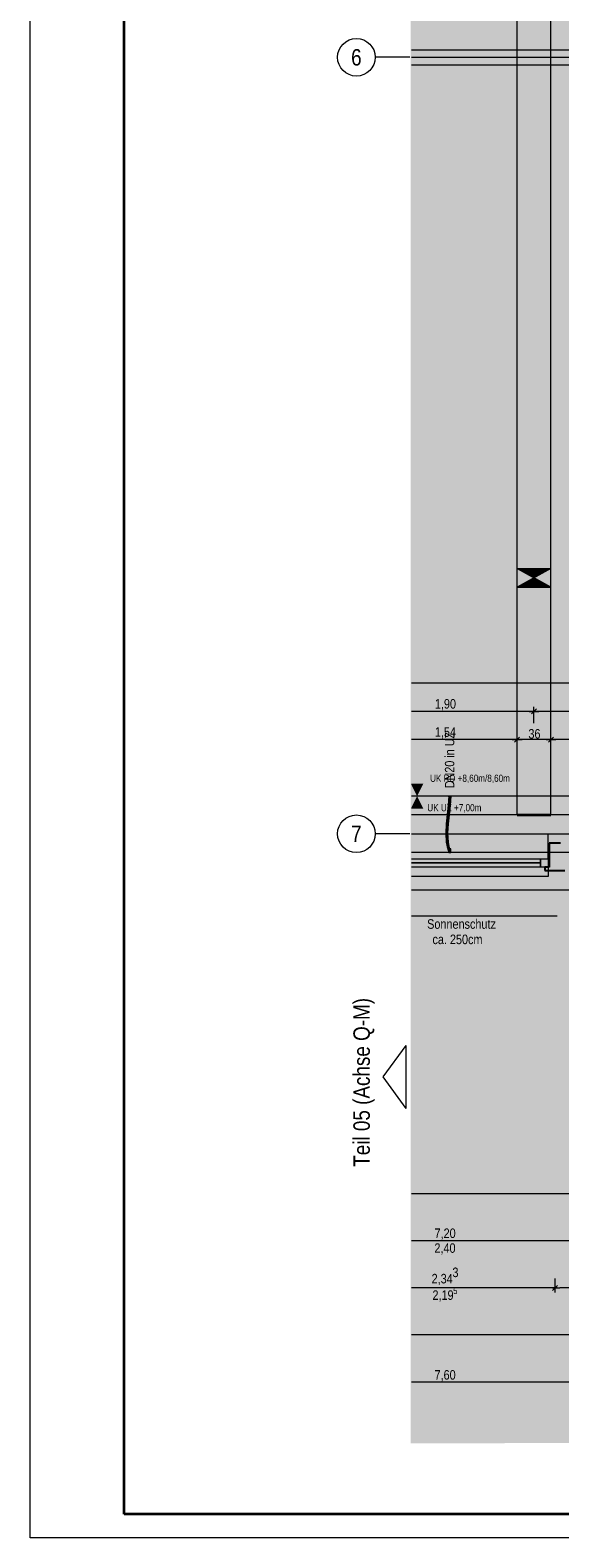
# Model space of a CAD drawing. Extents: x -620 to 300, y 62 to 1107.
# Tile 1 of 256: x -620 to -507, y 62 to 383. Entities that reach past the tile are written whole.
import ezdxf
from ezdxf.enums import TextEntityAlignment as Align
from ezdxf.lldxf.tags import DXFTag

# ---------------------------------------------------------------- set-up
doc = ezdxf.new("R2010")
doc.units = 0
doc.layers.get('0').update_dxf_attribs({"lineweight": 35})
for name, color, linetype, lineweight, true_color in [('00_Beschriftung UZ', 3, 'Continuous', 13, 0x00ff00), ('30 -33 Aussenwände- 7 Fassade_ Elemente', 7, 'Continuous', 9, 0x00aacc), ('30 -34 Innenwände- 11 Durchbruch', 4, 'Continuous', 9, 0x00ffff), ('30 -35 Decken- 1 Konstruktion-Träger- Stahlbeton', 7, 'grob-A06G9FRA8I', 13, 0x33aa00), ('70 -72 Beschriftung- 1 Beschriftung allgemein', 7, 'Continuous', 9, 0xff6633), ('70 -76 Bemaßung- 2 Allgemein', 9, 'Continuous', 5, 0x808080), ('E_Leerrohr 20', 7, 'Continuous', 13, 0xcc0099), ('E_Leerrohr 20-Shading', 7, 'Continuous', 13, 0xcc0099), ('iwb_Layout Achsbezeichung', 1, 'Continuous', 13, 0xff0000), ('iwb_Layout BA_Markierung', 7, 'Continuous', 9, 0xbadcdc), ('iwb_Layout Text', 3, 'Continuous', 18, 0x00ff00)]:
    doc.layers.add(name, color=color, linetype=linetype, lineweight=lineweight, true_color=true_color)
for name, color, linetype, lineweight in [('70 -71 Achsen- 1 Gebäudeachsen', 7, 'STRICHPUNKT2-A06G9FR98I', 18), ('Detailelementbeschriftung', 7, 'Continuous', 9), ('iwb_Plankopf Rahmen', 7, 'Continuous', 35)]:
    doc.layers.add(name, color=color, linetype=linetype, lineweight=lineweight)
doc.layers.add('iwb_Schraffur_Unterzug', color=7, linetype='Continuous', lineweight=5, true_color=0xffffcc, plot=False)
doc.styles.get("Standard").update_dxf_attribs({"font": 'ARIALN.TTF'})
tags = doc.linetypes.add('grob-A06G9FRA8I', pattern=[14, 3, -8, 3]).pattern_tags.tags
tags[8:9] = [DXFTag(74, 4), DXFTag(75, 0), DXFTag(340, '0'), DXFTag(46, 0.0), DXFTag(50, 0.0), DXFTag(44, 0.0), DXFTag(45, 0.0)]
tags[6:7] = [DXFTag(74, 4), DXFTag(75, 0), DXFTag(340, '0'), DXFTag(46, 0.0), DXFTag(50, 0.0), DXFTag(44, 0.0), DXFTag(45, 0.0)]
tags[4:5] = [DXFTag(74, 4), DXFTag(75, 0), DXFTag(340, '0'), DXFTag(46, 0.0), DXFTag(50, 0.0), DXFTag(44, 0.0), DXFTag(45, 0.0)]
tags = doc.linetypes.add('STRICHPUNKT2', pattern=[12.7, 6.35, -3.175, 0, -3.175]).pattern_tags.tags
tags[10:11] = [DXFTag(74, 4), DXFTag(75, 0), DXFTag(340, '0'), DXFTag(46, 0.0), DXFTag(50, 0.0), DXFTag(44, 0.0), DXFTag(45, 0.0)]
tags[8:9] = [DXFTag(74, 4), DXFTag(75, 0), DXFTag(340, '0'), DXFTag(46, 0.0), DXFTag(50, 0.0), DXFTag(44, 0.0), DXFTag(45, 0.0)]
tags[6:7] = [DXFTag(74, 4), DXFTag(75, 0), DXFTag(340, '0'), DXFTag(46, 0.0), DXFTag(50, 0.0), DXFTag(44, 0.0), DXFTag(45, 0.0)]
tags[4:5] = [DXFTag(74, 4), DXFTag(75, 0), DXFTag(340, '0'), DXFTag(46, 0.0), DXFTag(50, 0.0), DXFTag(44, 0.0), DXFTag(45, 0.0)]
tags = doc.linetypes.add('STRICHPUNKT2-A06G9FR98I', pattern=[12.7, 6.35, -3.175, 0, -3.175]).pattern_tags.tags
tags[10:11] = [DXFTag(74, 4), DXFTag(75, 0), DXFTag(340, '0'), DXFTag(46, 0.0), DXFTag(50, 0.0), DXFTag(44, 0.0), DXFTag(45, 0.0)]
tags[8:9] = [DXFTag(74, 4), DXFTag(75, 0), DXFTag(340, '0'), DXFTag(46, 0.0), DXFTag(50, 0.0), DXFTag(44, 0.0), DXFTag(45, 0.0)]
tags[6:7] = [DXFTag(74, 4), DXFTag(75, 0), DXFTag(340, '0'), DXFTag(46, 0.0), DXFTag(50, 0.0), DXFTag(44, 0.0), DXFTag(45, 0.0)]
tags[4:5] = [DXFTag(74, 4), DXFTag(75, 0), DXFTag(340, '0'), DXFTag(46, 0.0), DXFTag(50, 0.0), DXFTag(44, 0.0), DXFTag(45, 0.0)]

# ---------------------------------------------------------------- blocks, each defined once
blk = doc.blocks.new('Shading-A06G9FMT8I', base_point=(-530.68, 215.4))
at = {"layer": 'E_Leerrohr 20-Shading', "color": 223, "true_color": 0xc67fb4}
for points in [[(-530.79, 217.9), (-530.94, 216.13), (-530.75, 218.1), (-530.85, 216.92)], [(-530.81, 217.82), (-530.94, 216.13), (-530.79, 217.9)], [(-530.81, 217.32), (-530.85, 216.92), (-530.72, 218.1)], [(-530.79, 217.9), (-530.78, 218.1), (-530.81, 217.82)], [(-530.75, 218.1), (-530.81, 217.32), (-530.72, 218.1)], [(-530.78, 218.1), (-530.79, 217.9), (-530.75, 218.1)], [(-530.79, 217.9), (-530.75, 218.1), (-530.75, 218.1)], [(-530.54, 217.18), (-530.58, 216.42), (-530.38, 218.07), (-530.51, 216.91)], [(-530.54, 217.18), (-530.38, 218.07), (-530.44, 218.07)], [(-531.22, 214.17), (-531.16, 214.16), (-531.11, 215.13), (-531.12, 214.62)], [(-531.16, 214.16), (-530.94, 216.13), (-531.16, 214.16)], [(-531, 216.14), (-531.12, 214.62), (-531.13, 214.48), (-531.13, 214.46)], [(-531, 216.14), (-531.13, 214.48), (-530.98, 216.14)], [(-531.13, 214.48), (-530.94, 216.13), (-530.98, 216.14)], [(-531.12, 214.62), (-531, 216.14), (-531.11, 215.13)], [(-530.93, 216.76), (-531, 216.14), (-530.98, 216.14)], [(-530.81, 217.82), (-530.93, 216.76), (-530.94, 216.13), (-530.98, 216.14)], [(-530.83, 214.13), (-530.72, 215.31), (-530.88, 214.14), (-530.73, 215.29)], [(-530.72, 215.31), (-530.83, 214.13), (-530.81, 214.3)], [(-530.62, 216.1), (-530.81, 214.26), (-530.68, 215.4)], [(-530.62, 216.1), (-530.69, 215.64), (-530.81, 214.26), (-530.72, 215.31)], [(-530.8, 214.35), (-530.72, 215.31), (-530.81, 214.3)], [(-530.75, 215.26), (-530.7, 215.63), (-530.67, 216.02)], [(-530.7, 215.63), (-530.75, 215.26), (-530.71, 215.53), (-530.73, 215.29)], [(-530.73, 215.29), (-530.72, 215.31), (-530.71, 215.53)], [(-530.72, 215.31), (-530.69, 215.64), (-530.7, 215.63)], [(-530.7, 215.63), (-530.69, 215.64), (-530.67, 216.02), (-530.66, 216.1)], [(-530.69, 215.64), (-530.62, 216.1), (-530.63, 216.1)], [(-530.66, 216.1), (-530.69, 215.64), (-530.63, 216.1)], [(-530.68, 215.4), (-530.6, 216.1), (-530.62, 216.1)], [(-530.61, 216.18), (-530.54, 217.18), (-530.63, 216.1), (-530.66, 216.1)], [(-530.62, 216.1), (-530.61, 216.18), (-530.63, 216.1)], [(-530.62, 216.1), (-530.6, 216.1), (-530.61, 216.18), (-530.58, 216.42)], [(-530.58, 216.42), (-530.54, 217.18), (-530.61, 216.18)], [(-530.58, 216.42), (-530.6, 216.1), (-530.51, 216.91)], [(-531.31, 212.58), (-531.33, 212.19), (-531.31, 212.19)], [(-531.3, 212.81), (-531.31, 212.58), (-531.29, 212.76)], [(-531.29, 212.76), (-531.31, 212.58), (-531.27, 212.33), (-531.27, 212.19)], [(-531.27, 212.19), (-531.31, 212.58), (-531.31, 212.19)], [(-531.25, 213.27), (-531.23, 213.97), (-531.29, 212.76), (-531.3, 212.81)], [(-531.27, 212.34), (-531.25, 213.27), (-531.27, 212.33), (-531.29, 212.76)], [(-531.16, 214.16), (-531.25, 213.27), (-531.17, 214.09), (-531.27, 212.34)], [(-531.22, 214.17), (-531.23, 213.97), (-531.16, 214.16), (-531.25, 213.27)], [(-531.17, 214.09), (-531.16, 214.16), (-531.16, 214.16)], [(-531.12, 214.62), (-531.16, 214.16), (-531.13, 214.46)], [(-530.99, 212.19), (-530.83, 214.13), (-530.88, 214.14)], [(-530.99, 212.19), (-530.92, 212.36), (-530.83, 214.13), (-530.82, 214.13)], [(-530.92, 212.36), (-530.99, 212.19), (-530.94, 212.19)], [(-530.93, 212.19), (-530.92, 212.36), (-530.94, 212.19)], [(-530.83, 214.13), (-530.82, 214.13), (-530.81, 214.3)], [(-530.81, 214.26), (-530.8, 214.35), (-530.82, 214.13), (-530.81, 214.3)], [(-530.69, 208.3), (-530.73, 208.29), (-530.67, 208.28), (-530.72, 208.26)], [(-530.65, 208.23), (-530.67, 208.27), (-530.72, 208.26), (-530.67, 208.28)], [(-530.65, 208.23), (-530.72, 208.26), (-530.71, 208.21)], [(-530.67, 208.28), (-530.68, 208.31), (-530.67, 208.28), (-530.69, 208.3)], [(-530.67, 208.27), (-530.67, 208.28), (-530.67, 208.28)], [(-530.35, 208.39), (-530.36, 208.42), (-530.39, 208.38), (-530.41, 208.4)], [(-530.41, 208.4), (-530.41, 208.4), (-530.39, 208.38), (-530.4, 208.37)], [(-530.39, 208.38), (-530.4, 208.37), (-530.36, 208.33), (-530.38, 208.32)], [(-530.33, 208.34), (-530.35, 208.39), (-530.36, 208.33), (-530.39, 208.38)], [(-530.36, 208.33), (-530.38, 208.32), (-530.33, 208.27), (-530.37, 208.26)], [(-530.33, 208.27), (-530.37, 208.26), (-530.3, 208.21), (-530.35, 208.2)], [(-530.31, 208.28), (-530.33, 208.34), (-530.33, 208.27), (-530.36, 208.33)], [(-530.29, 208.21), (-530.31, 208.28), (-530.3, 208.21), (-530.33, 208.27)], [(-530.65, 208.23), (-530.71, 208.21), (-530.64, 208.19), (-530.69, 208.17)], [(-530.64, 208.19), (-530.69, 208.17), (-530.63, 208.14), (-530.68, 208.13)], [(-530.63, 208.12), (-530.63, 208.14), (-530.68, 208.1), (-530.68, 208.13)], [(-530.64, 208.19), (-530.65, 208.23), (-530.64, 208.19), (-530.65, 208.23)], [(-530.63, 208.14), (-530.64, 208.19), (-530.63, 208.14), (-530.64, 208.19)], [(-530.63, 208.14), (-530.62, 208.1), (-530.63, 208.14), (-530.62, 208.1)], [(-530.62, 208.1), (-530.62, 208.1), (-530.63, 208.14)], [(-530.3, 208.21), (-530.35, 208.2), (-530.28, 208.14), (-530.34, 208.13)], [(-530.29, 208.2), (-530.29, 208.21), (-530.3, 208.2), (-530.3, 208.21)], [(-530.28, 208.14), (-530.28, 208.14), (-530.3, 208.2), (-530.29, 208.2)]]:
    blk.add_solid(points, dxfattribs=at)
at = {"layer": 'E_Leerrohr 20-Shading', "color": 231, "true_color": 0xe17fc9}
for points in [[(-530.85, 216.92), (-530.63, 218.09), (-530.72, 218.1)], [(-530.85, 216.92), (-530.8, 216.12), (-530.63, 218.09), (-530.61, 217.81)], [(-530.67, 219.11), (-530.72, 218.1), (-530.63, 218.09)], [(-530.58, 218.09), (-530.48, 220.04), (-530.67, 219.11), (-530.62, 220.04)], [(-530.58, 218.09), (-530.67, 219.11), (-530.63, 218.09)], [(-530.61, 217.64), (-530.66, 216.1), (-530.58, 218.09), (-530.66, 216.1)], [(-530.66, 216.1), (-530.54, 217.18), (-530.58, 218.09), (-530.51, 218.08)], [(-530.61, 217.81), (-530.58, 218.09), (-530.63, 218.09)], [(-530.61, 217.81), (-530.61, 217.64), (-530.58, 218.09)], [(-530.48, 220.04), (-530.58, 218.09), (-530.51, 218.08)], [(-530.54, 217.18), (-530.44, 218.07), (-530.51, 218.08)], [(-530.51, 218.08), (-530.44, 218.07), (-530.48, 220.04), (-530.42, 218.41)], [(-530.42, 218.41), (-530.34, 220.04), (-530.48, 220.04)], [(-531.02, 214.15), (-530.94, 216.13), (-531.16, 214.16)], [(-530.94, 216.13), (-531.02, 214.15), (-530.87, 216.13), (-530.88, 215.81)], [(-531.02, 214.15), (-530.89, 215.26), (-530.88, 215.81)], [(-530.89, 215.26), (-531.02, 214.15), (-530.85, 215.26), (-530.91, 214.14)], [(-530.85, 216.92), (-530.94, 216.13), (-530.87, 216.13)], [(-530.91, 214.14), (-530.88, 214.14), (-530.85, 215.26), (-530.75, 215.26)], [(-530.89, 215.26), (-530.8, 216.12), (-530.87, 216.13)], [(-530.89, 215.26), (-530.66, 216.1), (-530.8, 216.12)], [(-530.89, 215.26), (-530.75, 215.26), (-530.66, 216.1), (-530.67, 216.02)], [(-530.8, 216.12), (-530.85, 216.92), (-530.87, 216.13)], [(-530.61, 217.81), (-530.8, 216.12), (-530.61, 217.64), (-530.74, 216.11)], [(-530.74, 216.11), (-530.66, 216.1), (-530.61, 217.64)], [(-530.67, 216.02), (-530.66, 216.1), (-530.66, 216.1)], [(-531.26, 212.19), (-531.17, 214.09), (-531.27, 212.34)], [(-531.27, 212.19), (-531.26, 212.19), (-531.27, 212.34)], [(-531.2, 211.04), (-531.02, 210.27), (-531.27, 212.19), (-531.26, 212.19)], [(-531.26, 212.19), (-531.13, 212.19), (-531.17, 214.09), (-531.03, 214.07)], [(-531.02, 210.27), (-531.13, 212.19), (-531.26, 212.19)], [(-531.03, 214.07), (-531.02, 214.15), (-531.17, 214.09), (-531.16, 214.16)], [(-531.13, 212.19), (-531.01, 212.19), (-531.03, 214.07), (-531, 212.51)], [(-530.99, 212.19), (-531.13, 212.19), (-530.88, 210.28), (-531.02, 210.27)], [(-531.03, 214.07), (-531, 212.51), (-531.02, 214.15), (-530.91, 214.14)], [(-531.02, 214.15), (-531.02, 214.15), (-531.03, 214.07)], [(-531.01, 212.19), (-530.99, 212.19), (-531, 212.51)], [(-531, 212.51), (-530.99, 212.19), (-530.91, 214.14), (-530.88, 214.14)], [(-531.2, 211.04), (-531.16, 210.25), (-531.07, 210.26)], [(-531.02, 210.27), (-531.2, 211.04), (-531.07, 210.26)], [(-530.84, 209.32), (-531.07, 210.26), (-530.97, 209.28), (-531.16, 210.25)], [(-530.84, 209.32), (-531.02, 210.27), (-531.07, 210.26)], [(-530.88, 210.28), (-531.02, 210.27), (-530.7, 209.35), (-530.84, 209.32)], [(-530.61, 208.56), (-530.84, 209.32), (-530.69, 208.34), (-530.97, 209.28)], [(-530.67, 209.24), (-530.7, 209.35), (-530.61, 208.56), (-530.84, 209.32)], [(-530.61, 208.56), (-530.69, 208.34), (-530.65, 208.35)], [(-530.65, 208.35), (-530.69, 208.34), (-530.66, 208.31), (-530.68, 208.31)], [(-530.66, 208.31), (-530.68, 208.31), (-530.66, 208.28), (-530.67, 208.28)], [(-530.55, 208.47), (-530.54, 208.81), (-530.65, 209.07), (-530.67, 209.24)], [(-530.52, 208.28), (-530.54, 208.33), (-530.67, 208.27), (-530.66, 208.28)], [(-530.52, 208.28), (-530.67, 208.27), (-530.65, 208.23)], [(-530.66, 208.28), (-530.67, 208.28), (-530.67, 208.27)], [(-530.54, 208.35), (-530.55, 208.38), (-530.66, 208.31), (-530.65, 208.35)], [(-530.54, 208.33), (-530.54, 208.35), (-530.66, 208.28), (-530.66, 208.31)], [(-530.61, 208.56), (-530.55, 208.38), (-530.65, 209.07), (-530.55, 208.47)], [(-530.55, 208.38), (-530.61, 208.56), (-530.65, 208.35)], [(-530.52, 208.28), (-530.65, 208.23), (-530.5, 208.22), (-530.64, 208.19)], [(-530.5, 208.4), (-530.54, 208.81), (-530.54, 208.39), (-530.55, 208.47)], [(-530.55, 208.47), (-530.55, 208.38), (-530.54, 208.39)], [(-530.5, 208.4), (-530.55, 208.38), (-530.5, 208.37), (-530.54, 208.35)], [(-530.42, 208.42), (-530.54, 208.81), (-530.5, 208.4)], [(-530.5, 208.37), (-530.54, 208.35), (-530.49, 208.34), (-530.54, 208.33)], [(-530.49, 208.34), (-530.54, 208.33), (-530.49, 208.29), (-530.52, 208.28)], [(-530.48, 208.23), (-530.49, 208.29), (-530.5, 208.22), (-530.52, 208.28)], [(-530.5, 208.37), (-530.42, 208.42), (-530.5, 208.4)], [(-530.49, 208.34), (-530.43, 208.36), (-530.5, 208.37), (-530.42, 208.4)], [(-530.49, 208.29), (-530.45, 208.3), (-530.49, 208.34), (-530.43, 208.36)], [(-530.48, 208.23), (-530.46, 208.24), (-530.49, 208.29), (-530.45, 208.3)], [(-530.47, 208.18), (-530.35, 208.2), (-530.46, 208.24), (-530.37, 208.26)], [(-530.46, 208.24), (-530.37, 208.26), (-530.45, 208.3), (-530.38, 208.32)], [(-530.45, 208.3), (-530.38, 208.32), (-530.43, 208.36), (-530.4, 208.37)], [(-530.43, 208.36), (-530.4, 208.37), (-530.42, 208.4), (-530.41, 208.4)], [(-530.42, 208.4), (-530.41, 208.4), (-530.42, 208.42)], [(-530.62, 208.19), (-530.64, 208.19), (-530.62, 208.14), (-530.63, 208.14)], [(-530.62, 208.12), (-530.62, 208.12), (-530.63, 208.14), (-530.62, 208.14)], [(-530.49, 208.17), (-530.5, 208.22), (-530.62, 208.14), (-530.62, 208.19)], [(-530.62, 208.12), (-530.49, 208.15), (-530.62, 208.14), (-530.49, 208.17)], [(-530.62, 208.1), (-530.48, 208.12), (-530.62, 208.12), (-530.49, 208.15)], [(-530.62, 208.1), (-530.62, 208.12), (-530.62, 208.1)], [(-530.48, 208.12), (-530.62, 208.1), (-530.48, 208.07), (-530.62, 208.07)], [(-530.62, 208.12), (-530.62, 208.12), (-530.62, 208.1)], [(-530.48, 208.23), (-530.5, 208.22), (-530.48, 208.17), (-530.49, 208.17)], [(-530.48, 208.17), (-530.47, 208.18), (-530.48, 208.23), (-530.46, 208.24)], [(-530.48, 208.12), (-530.47, 208.12), (-530.48, 208.17), (-530.47, 208.18)], [(-530.48, 208.07), (-530.34, 208.07), (-530.47, 208.12), (-530.34, 208.13)], [(-530.48, 208.07), (-530.47, 208.12), (-530.48, 208.12)], [(-530.48, 208.12), (-530.48, 208.12), (-530.48, 208.07)], [(-530.47, 208.12), (-530.34, 208.13), (-530.47, 208.18), (-530.35, 208.2)]]:
    blk.add_solid(points, dxfattribs=at)
at = {"layer": 'E_Leerrohr 20-Shading', "color": 223, "true_color": 0xc57fb4}
for points in [[(-530.74, 218.24), (-530.68, 219.95), (-530.75, 218.1), (-530.78, 218.1)], [(-530.75, 218.1), (-530.72, 218.1), (-530.74, 218.24), (-530.71, 218.64)], [(-530.75, 218.1), (-530.74, 218.24), (-530.75, 218.1)], [(-530.71, 218.64), (-530.68, 219.95), (-530.74, 218.24)], [(-530.71, 218.64), (-530.72, 218.1), (-530.67, 219.11)], [(-530.68, 219.95), (-530.71, 218.64), (-530.62, 220.04), (-530.67, 219.11)], [(-530.68, 219.95), (-530.62, 220.04), (-530.68, 220.04)], [(-530.38, 218.07), (-530.28, 220.04), (-530.44, 218.07), (-530.42, 218.41)], [(-530.28, 220.04), (-530.34, 220.04), (-530.42, 218.41)], [(-531.25, 211.31), (-531.33, 212.19), (-531.29, 211.53)], [(-531.33, 212.19), (-531.2, 211.04), (-531.31, 212.19)], [(-531.2, 211.04), (-531.27, 212.19), (-531.31, 212.19)], [(-531.22, 210.25), (-531.16, 210.25), (-531.29, 211.53), (-531.25, 211.31)], [(-530.88, 210.28), (-530.94, 212.19), (-530.99, 212.19)], [(-530.88, 210.28), (-530.87, 211.1), (-530.94, 212.19), (-530.93, 212.19)], [(-531.25, 211.31), (-531.16, 210.25), (-531.2, 211.04)], [(-531.16, 210.25), (-531.22, 210.25), (-530.97, 209.28), (-531.03, 209.27)], [(-530.69, 208.34), (-530.97, 209.28), (-530.81, 208.53), (-531.03, 209.27)], [(-530.87, 211.1), (-530.88, 210.28), (-530.86, 210.28)], [(-530.88, 210.28), (-530.7, 209.35), (-530.86, 210.28)], [(-530.82, 210.29), (-530.87, 211.1), (-530.86, 210.28)], [(-530.7, 209.35), (-530.82, 210.29), (-530.86, 210.28)], [(-530.7, 209.35), (-530.69, 209.39), (-530.82, 210.29), (-530.81, 210.23)], [(-530.69, 209.39), (-530.68, 209.55), (-530.81, 210.23)], [(-530.81, 208.53), (-530.75, 208.32), (-530.71, 208.33)], [(-530.69, 208.34), (-530.81, 208.53), (-530.71, 208.33)], [(-530.71, 208.33), (-530.75, 208.32), (-530.69, 208.3), (-530.73, 208.29)], [(-530.68, 208.31), (-530.69, 208.34), (-530.69, 208.3), (-530.71, 208.33)], [(-530.69, 209.39), (-530.7, 209.35), (-530.69, 209.35)], [(-530.69, 209.35), (-530.7, 209.35), (-530.67, 209.24)], [(-530.69, 209.35), (-530.65, 209.36), (-530.69, 209.39), (-530.68, 209.55)], [(-530.55, 208.87), (-530.65, 209.36), (-530.69, 209.35)], [(-530.67, 209.24), (-530.69, 209.35), (-530.69, 209.35)], [(-530.67, 209.24), (-530.54, 208.81), (-530.69, 209.35), (-530.55, 208.87)], [(-530.64, 209.37), (-530.68, 209.55), (-530.65, 209.36)], [(-530.36, 208.44), (-530.64, 209.37), (-530.54, 208.81), (-530.65, 209.36)], [(-530.36, 208.44), (-530.54, 208.81), (-530.42, 208.42)], [(-530.36, 208.42), (-530.42, 208.42), (-530.41, 208.4)], [(-530.42, 208.42), (-530.41, 208.4), (-530.41, 208.4)], [(-530.62, 208.1), (-530.68, 208.1), (-530.62, 208.07), (-530.68, 208.07)], [(-530.62, 208.07), (-530.62, 208.1), (-530.62, 208.07), (-530.62, 208.1)], [(-530.28, 208.07), (-530.28, 208.14), (-530.34, 208.07), (-530.34, 208.13)], [(-530.28, 208.07), (-530.28, 208.14), (-530.28, 208.14)]]:
    blk.add_solid(points, dxfattribs=at)
blk = doc.blocks.new('Shading-A06G9FMV8I', base_point=(-530.48, 219.25))
at = {"layer": 'E_Leerrohr 20-Shading', "color": 213, "true_color": 0xd67fc0}
for points in [[(-530.81, 220.05), (-530.81, 220.04), (-530.77, 220.05), (-530.77, 220.04)], [(-530.77, 220.04), (-530.48, 220.04), (-530.77, 220.05), (-530.48, 220.05)], [(-530.68, 219.25), (-530.48, 219.25), (-530.68, 220.04), (-530.48, 220.04)], [(-530.48, 220.05), (-530.48, 220.04), (-530.41, 220.05), (-530.41, 220.04)], [(-530.48, 219.25), (-530.28, 219.25), (-530.48, 220.04), (-530.28, 220.04)], [(-530.41, 220.04), (-530.15, 220.04), (-530.41, 220.05), (-530.15, 220.05)]]:
    blk.add_solid(points, dxfattribs=at)
blk = doc.blocks.new('Shading-A06G9FMX8I', base_point=(-530.28, 208.85))
at = {"layer": 'E_Leerrohr 20-Shading', "color": 213, "true_color": 0xd67fc0}
for points in [[(-530.48, 208.85), (-530.68, 208.85), (-530.48, 208.07), (-530.68, 208.07)], [(-530.28, 208.85), (-530.48, 208.85), (-530.28, 208.07), (-530.48, 208.07)], [(-530.57, 208.07), (-530.81, 208.07), (-530.57, 208.05), (-530.81, 208.05)], [(-530.48, 208.05), (-530.48, 208.07), (-530.57, 208.05), (-530.57, 208.07)], [(-530.41, 208.07), (-530.48, 208.07), (-530.41, 208.05), (-530.48, 208.05)], [(-530.15, 208.05), (-530.15, 208.07), (-530.41, 208.05), (-530.41, 208.07)]]:
    blk.add_solid(points, dxfattribs=at)
blk = doc.blocks.new('Polygon-A06G9FR18I')
at = {"color": 0, "linetype": 'ByBlock', "lineweight": -2, "ltscale": 0.13}
blk.add_solid([(-459.02, 82.71), (-538.75, 82.5), (-458.86, 1079.92), (-538.75, 1079.92)], dxfattribs=at)
blk = doc.blocks.new('Referenz-A06G9FRB8I')
at = {"layer": '00_Beschriftung UZ', "color": 0, "linetype": 'Continuous', "lineweight": 5, "ltscale": 0.13}
blk.add_line((-458.08, 220.05), (-538.63, 220.05), dxfattribs=at)
at = {"layer": '00_Beschriftung UZ', "color": 0, "linetype": 'Continuous', "lineweight": 0, "ltscale": 0.13}
for points in [[(-538.63, 222.49), (-537.41, 220.05), (-536.07, 222.72)], [(-538.63, 222.49), (-536.07, 222.72), (-538.63, 222.72)], [(-538.63, 217.61), (-537.41, 220.05), (-536.07, 217.38)], [(-538.63, 217.61), (-536.07, 217.38), (-538.63, 217.38)]]:
    blk.add_solid(points, dxfattribs=at)
at = {"layer": '30 -33 Aussenwände- 7 Fassade_ Elemente', "color": 0, "linetype": 'Continuous', "ltscale": 0.13}
for p, q in [((-460.08, 220.05), (-538.63, 220.05)), ((-538.63, 206.75), (-509.34, 206.75)), ((-509.34, 206.75), (-509.34, 204.95)), ((-509.34, 204.95), (-538.63, 204.95)), ((-538.63, 200.11), (-456.98, 200.11))]:
    blk.add_line(p, q, dxfattribs=at)
at = {"layer": '30 -33 Aussenwände- 7 Fassade_ Elemente', "color": 0}
for p, q in [((-509.58, 211.95), (-538.63, 211.95)), ((-509.58, 206.75), (-509.58, 211.95)), ((-538.63, 206.75), (-511.18, 206.75)), ((-538.63, 205.85), (-511.18, 205.85)), ((-511.18, 206.75), (-509.58, 206.75)), ((-511.18, 206.75), (-511.18, 204.95)), ((-509.58, 206.75), (-509.58, 204.95)), ((-511.18, 204.95), (-538.63, 204.95)), ((-509.58, 202.95), (-538.63, 202.95)), ((-509.58, 204.95), (-511.18, 204.95)), ((-509.58, 204.95), (-509.58, 202.95))]:
    blk.add_line(p, q, dxfattribs=at)
at = {"layer": '30 -33 Aussenwände- 7 Fassade_ Elemente', "color": 0, "linetype": 'Continuous', "lineweight": -2, "ltscale": 0.25}
for p, q in [((-509.34, 210.05), (-509.34, 204.95)), ((-506.94, 210.05), (-509.34, 210.05)), ((-509.34, 204.95), (-510.24, 204.95)), ((-510.24, 204.95), (-510.24, 204.25)), ((-510.24, 204.25), (-506.04, 204.25))]:
    blk.add_line(p, q, dxfattribs=at)
at = {"layer": '30 -33 Aussenwände- 7 Fassade_ Elemente', "color": 0, "linetype": 'Continuous', "lineweight": 18, "ltscale": 0.18}
for p, q in [((-511.18, 205.85), (-538.63, 205.85)), ((-511.18, 206.75), (-509.34, 206.75)), ((-511.18, 204.95), (-511.18, 206.75)), ((-509.34, 206.75), (-509.34, 204.95)), ((-509.34, 204.95), (-511.18, 204.95))]:
    blk.add_line(p, q, dxfattribs=at)
at = {"layer": '30 -34 Innenwände- 11 Durchbruch', "color": 0, "linetype": 'Continuous', "ltscale": 0.13}
for p, q in [((-516.18, 264.45), (-516.18, 268.45)), ((-516.18, 268.45), (-508.98, 264.45)), ((-508.98, 268.45), (-516.18, 264.45)), ((-516.18, 268.45), (-508.98, 268.45)), ((-508.98, 268.45), (-516.18, 264.45)), ((-508.98, 264.45), (-516.18, 268.45)), ((-508.98, 264.45), (-508.98, 268.45)), ((-516.18, 264.45), (-508.98, 264.45))]:
    blk.add_line(p, q, dxfattribs=at)
at = {"layer": '30 -34 Innenwände- 11 Durchbruch', "color": 0, "lineweight": 0}
for points in [[(-512.58, 266.45), (-516.18, 268.45), (-512.58, 268.45)], [(-512.58, 264.45), (-516.18, 264.45), (-512.58, 266.45)], [(-512.58, 266.45), (-512.58, 268.45), (-508.98, 268.45)], [(-512.58, 264.45), (-512.58, 266.45), (-508.98, 264.45)]]:
    blk.add_solid(points, dxfattribs=at)
at = {"layer": '30 -35 Decken- 1 Konstruktion-Träger- Stahlbeton', "color": 0}
for p, q in [((-516.18, 216.05), (-516.18, 763.05)), ((-508.98, 216.05), (-508.98, 763.05)), ((-538.63, 378.65), (-459.58, 378.65)), ((-538.63, 375.45), (-459.58, 375.45)), ((-451.58, 216.05), (-538.63, 216.05)), ((-451.58, 208.05), (-538.63, 208.05))]:
    blk.add_line(p, q, dxfattribs=at)
at = {"layer": '30 -35 Decken- 1 Konstruktion-Träger- Stahlbeton', "color": 0, "linetype": 'Continuous', "lineweight": 35, "ltscale": 0.35}
blk.add_line((-516.18, 216.05), (-508.98, 216.05), dxfattribs=at)
at = {"layer": '70 -71 Achsen- 1 Gebäudeachsen', "color": 0, "linetype": 'STRICHPUNKT2-A06G9FR98I', "ltscale": 0.18}
for p, q in [((-538.63, 377.05), (75.97, 377.05)), ((-538.63, 212.05), (75.97, 212.05))]:
    blk.add_line(p, q, dxfattribs=at)
at = {"layer": '70 -72 Beschriftung- 1 Beschriftung allgemein', "color": 0, "linetype": 'Continuous', "ltscale": 0.13}
blk.add_line((-507.67, 194.56), (-538.63, 194.56), dxfattribs=at)
at = {"layer": '70 -76 Bemaßung- 2 Allgemein', "color": 0, "linetype": 'Continuous', "ltscale": 0.13}
for p, q in [((-459.14, 244.05), (-538.63, 244.05)), ((-513.64, 238.05), (-538.63, 238.05)), ((-511.58, 238.05), (-513.64, 238.05)), ((-513.58, 238.05), (-511.52, 238.05)), ((-512.58, 235.55), (-512.58, 239.05)), ((-512.58, 235.55), (-512.58, 239.05)), ((-475.64, 238.05), (-511.52, 238.05)), ((-517.24, 232.05), (-538.63, 232.05)), ((-515.18, 232.05), (-517.24, 232.05)), ((-517.18, 232.05), (-515.12, 232.05)), ((-516.18, 229.55), (-516.18, 233.05)), ((-516.18, 229.55), (-516.18, 233.05)), ((-510.04, 232.05), (-515.12, 232.05)), ((-507.98, 232.05), (-510.04, 232.05)), ((-509.98, 232.05), (-507.92, 232.05)), ((-508.98, 229.55), (-508.98, 233.05)), ((-508.98, 229.55), (-508.98, 233.05)), ((-479.24, 232.05), (-507.92, 232.05)), ((-459.14, 135.55), (-538.63, 135.55)), ((-460.64, 125.55), (-538.63, 125.55)), ((-509.2, 115.55), (-538.63, 115.55)), ((-507.64, 115.55), (-509.2, 115.55)), ((-507.61, 116.08), (-508.67, 115.02)), ((-508.67, 115.02), (-507.61, 116.08)), ((-508.64, 115.55), (-507.08, 115.55)), ((-508.14, 117.55), (-508.14, 114.55)), ((-508.14, 117.55), (-508.14, 114.55)), ((-462.34, 115.55), (-507.08, 115.55)), ((-456.64, 105.55), (-538.63, 105.55)), ((-456.64, 95.55), (-538.63, 95.55))]:
    blk.add_line(p, q, dxfattribs=at)
at = {"layer": '70 -76 Bemaßung- 2 Allgemein', "color": 0, "linetype": 'Continuous', "lineweight": 20, "ltscale": 0.2}
for p, q in [((-513.11, 237.52), (-512.04, 238.58)), ((-512.04, 238.58), (-513.11, 237.52)), ((-515.64, 232.58), (-516.71, 231.52)), ((-516.71, 231.52), (-515.64, 232.58)), ((-509.51, 231.52), (-508.44, 232.58)), ((-508.44, 232.58), (-509.51, 231.52))]:
    blk.add_line(p, q, dxfattribs=at)
at = {"layer": '00_Beschriftung UZ', "color": 0, "linetype": 'Continuous', "lineweight": 5, "ltscale": 0.13, "char_height": 1.5103, "attachment_point": 1}
for s, insert in [('{\\fArial Narrow;UK RD +8,60m/8,60m}', (-534.66, 224.6)), ('{\\fArial Narrow;UK UZ +7,00m}', (-535.24, 218.35))]:
    blk.add_mtext(s, dxfattribs=dict(at, insert=insert))
at = {"layer": '70 -72 Beschriftung- 1 Beschriftung allgemein', "color": 0, "linetype": 'Continuous', "ltscale": 0.13, "char_height": 2.0138, "attachment_point": 1}
for s, insert in [('{\\fArial Narrow;Sonnenschutz}', (-535.28, 193.88)), ('{\\fArial Narrow;ca.}', (-534.14, 190.62)), ('{\\fArial Narrow;250cm}', (-530.44, 190.62))]:
    blk.add_mtext(s, dxfattribs=dict(at, insert=insert))
at = {"layer": '70 -76 Bemaßung- 2 Allgemein', "color": 0, "linetype": 'Continuous', "ltscale": 0.13, "attachment_point": 1}
for s, insert, char_height in [('{\\fArial Narrow;1,90}', (-533.64, 240.67), 2.0138), ('{\\fArial Narrow;1,54}', (-533.64, 234.67), 2.0138), ('{\\fArial Narrow;36}', (-513.76, 234.3), 2.0138), ('{\\fArial Narrow;7,20}', (-533.71, 128.17), 2.0138), ('{\\fArial Narrow;2,40}', (-533.73, 125.02), 2.0138), ('{\\fArial Narrow;2,34}', (-534.33, 118.52), 2.0138), ('{\\fArial Narrow;3}', (-529.9, 119.86), 2.0138), ('{\\fArial Narrow;5}', (-529.73, 115.58), 1.3426), ('{\\fArial Narrow;2,19}', (-534.15, 115.02), 2.0138), ('{\\fArial Narrow;7,60}', (-533.71, 98.07), 2.0138)]:
    blk.add_mtext(s, dxfattribs=dict(at, insert=insert, char_height=char_height))
blk = doc.blocks.new('Referenz-A06G9FRD8I')
at = {"layer": 'iwb_Schraffur_Unterzug', "linetype": 'Continuous', "ltscale": 0.13}
blk.add_hatch(color=256, dxfattribs=at).paths.add_polyline_path([(-512.18, 216.05), (-516.18, 216.05), (-516.18, 763.05), (-508.98, 763.05), (-508.98, 216.05)])
for points in [[(-538.63, 220.05), (-459.58, 220.05), (-538.63, 219.79)], [(-538.63, 219.79), (-459.58, 220.05), (-459.58, 208.05)], [(-538.63, 219.79), (-459.58, 208.05), (-538.63, 208.58)], [(-538.63, 208.58), (-459.58, 208.05), (-538.63, 208.05)]]:
    blk.add_solid(points, dxfattribs=at)
blk = doc.blocks.new('Enddeckel-A06G9FZX8I')
at = {"color": 0, "linetype": 'ByBlock', "lineweight": -2, "ltscale": 0.13}
for p, q in [((-530.68, 208.85), (-530.68, 208.07)), ((-530.56, 208.85), (-530.68, 208.85)), ((-530.39, 208.85), (-530.56, 208.85)), ((-530.28, 208.85), (-530.39, 208.85)), ((-530.28, 208.07), (-530.28, 208.85)), ((-530.81, 208.07), (-530.81, 208.05)), ((-530.61, 208.07), (-530.81, 208.07)), ((-530.61, 208.05), (-530.81, 208.05)), ((-530.56, 208.07), (-530.68, 208.07)), ((-530.34, 208.07), (-530.61, 208.07)), ((-530.34, 208.05), (-530.61, 208.05)), ((-530.39, 208.07), (-530.56, 208.07)), ((-530.28, 208.07), (-530.39, 208.07)), ((-530.15, 208.07), (-530.34, 208.07)), ((-530.15, 208.05), (-530.34, 208.05)), ((-530.15, 208.05), (-530.15, 208.07))]:
    blk.add_line(p, q, dxfattribs=at)
at = {"color": 0, "linetype": 'STRICHPUNKT2', "lineweight": 5, "ltscale": 0.13}
blk.add_line((-530.48, 208.07), (-530.48, 208.85), dxfattribs=at)
blk = doc.blocks.new('Enddeckel-A06G9FZZ8I')
at = {"color": 0, "linetype": 'ByBlock', "lineweight": -2, "ltscale": 0.13}
for p, q in [((-530.81, 220.05), (-530.81, 220.04)), ((-530.81, 220.05), (-530.61, 220.05)), ((-530.81, 220.04), (-530.61, 220.04)), ((-530.68, 220.04), (-530.68, 219.25)), ((-530.68, 220.04), (-530.56, 220.04)), ((-530.68, 219.25), (-530.56, 219.25)), ((-530.61, 220.05), (-530.34, 220.05)), ((-530.61, 220.04), (-530.34, 220.04)), ((-530.56, 220.04), (-530.39, 220.04)), ((-530.56, 219.25), (-530.39, 219.25)), ((-530.39, 220.04), (-530.28, 220.04)), ((-530.39, 219.25), (-530.28, 219.25)), ((-530.34, 220.05), (-530.15, 220.05)), ((-530.34, 220.04), (-530.15, 220.04)), ((-530.28, 219.25), (-530.28, 220.04)), ((-530.15, 220.04), (-530.15, 220.05))]:
    blk.add_line(p, q, dxfattribs=at)
at = {"color": 0, "linetype": 'STRICHPUNKT2', "lineweight": 5, "ltscale": 0.13}
blk.add_line((-530.48, 220.04), (-530.48, 219.25), dxfattribs=at)
blk = doc.blocks.new('Einzeiliger Text-A06G9G018I')
at = {"color": 0, "lineweight": -2, "insert": (-531.5, 221.73), "char_height": 2, "attachment_point": 1, "rotation": 90}
blk.add_mtext('{\\fArial Narrow;DN20 in UZ}', dxfattribs=at)
blk = doc.blocks.new('Flexrohr-A06G9G038I')
at = {"color": 0, "linetype": 'ByBlock', "lineweight": -2, "ltscale": 0.13}
for p, q in [((-530.78, 218.1), (-531, 216.14)), ((-530.68, 220.04), (-530.78, 218.1)), ((-530.77, 218.06), (-530.39, 218.03)), ((-530.75, 218.46), (-530.37, 218.43)), ((-530.73, 218.85), (-530.35, 218.83)), ((-530.71, 219.25), (-530.33, 219.24)), ((-530.69, 219.64), (-530.31, 219.64)), ((-530.68, 220.04), (-530.28, 220.04)), ((-530.38, 218.07), (-530.6, 216.1)), ((-530.28, 220.04), (-530.38, 218.07)), ((-531, 216.14), (-531.22, 214.17)), ((-531.13, 214.88), (-530.75, 214.85)), ((-531.08, 215.28), (-530.71, 215.24)), ((-531.04, 215.68), (-530.66, 215.64)), ((-530.99, 216.08), (-530.62, 216.04)), ((-530.95, 216.47), (-530.57, 216.43)), ((-530.9, 216.87), (-530.53, 216.83)), ((-530.86, 217.27), (-530.48, 217.23)), ((-530.6, 216.1), (-530.82, 214.13)), ((-530.81, 217.66), (-530.44, 217.63)), ((-531.22, 214.17), (-531.33, 212.19)), ((-531.33, 212.19), (-531.22, 210.25)), ((-531.31, 212.07), (-530.94, 212.07)), ((-531.3, 212.47), (-530.93, 212.47)), ((-531.29, 211.67), (-530.91, 211.68)), ((-531.28, 212.88), (-530.91, 212.87)), ((-531.26, 213.28), (-530.88, 213.26)), ((-531.24, 213.68), (-530.86, 213.66)), ((-531.21, 214.08), (-530.84, 214.05)), ((-531.17, 214.48), (-530.8, 214.45)), ((-530.82, 214.13), (-530.93, 212.19)), ((-530.93, 212.19), (-530.82, 210.29)), ((-531.26, 211.26), (-530.89, 211.28)), ((-531.24, 210.86), (-530.87, 210.89)), ((-531.22, 210.46), (-530.84, 210.49)), ((-531.22, 210.25), (-531.03, 209.27)), ((-531.17, 210.05), (-530.79, 210.1)), ((-531.09, 209.65), (-530.72, 209.72)), ((-531.03, 209.27), (-530.75, 208.32)), ((-531.01, 209.25), (-530.65, 209.34)), ((-530.89, 208.86), (-530.53, 208.96)), ((-530.82, 210.29), (-530.64, 209.37)), ((-530.78, 208.47), (-530.42, 208.58)), ((-530.75, 208.32), (-530.73, 208.29)), ((-530.73, 208.29), (-530.72, 208.26)), ((-530.72, 208.26), (-530.71, 208.21)), ((-530.64, 209.37), (-530.36, 208.44)), ((-530.36, 208.44), (-530.36, 208.42)), ((-530.36, 208.42), (-530.35, 208.39)), ((-530.35, 208.39), (-530.33, 208.34)), ((-530.33, 208.34), (-530.31, 208.28)), ((-530.31, 208.28), (-530.29, 208.21)), ((-530.71, 208.21), (-530.69, 208.17)), ((-530.69, 208.17), (-530.68, 208.13)), ((-530.68, 208.13), (-530.68, 208.1)), ((-530.68, 208.1), (-530.68, 208.07)), ((-530.68, 208.07), (-530.28, 208.07)), ((-530.67, 208.12), (-530.3, 208.17)), ((-530.29, 208.21), (-530.28, 208.14)), ((-530.28, 208.14), (-530.28, 208.07))]:
    blk.add_line(p, q, dxfattribs=at)

msp = doc.modelspace()

# ---------------------------------------------------------------- linework, layer by layer
at = {"layer": 'iwb_Layout Achsbezeichung', "linetype": 'STRICHPUNKT2', "lineweight": 13, "ltscale": 0.39}
for p, q in [((-538.98, 377.05), (-546.32, 377.05)), ((-538.98, 212.05), (-546.32, 212.05))]:
    msp.add_line(p, q, dxfattribs=at)
at = {"layer": 'iwb_Layout Achsbezeichung', "ltscale": 0.39}
for centre in [(-550.32, 377.05), (-550.32, 212.05)]:
    msp.add_circle(centre, 4, dxfattribs=at)
at = {"layer": 'iwb_Layout Text', "linetype": 'Continuous', "ltscale": 0.18}
for p, q in [((-544.6, 160.37), (-539.72, 167.06)), ((-539.72, 153.68), (-539.72, 167.06)), ((-539.72, 153.68), (-544.6, 160.37))]:
    msp.add_line(p, q, dxfattribs=at)
at = {"layer": 'iwb_Plankopf Rahmen', "color": 8, "lineweight": 13, "ltscale": 0.13, "true_color": 0x808080}
msp.add_lwpolyline([(300.35, 62.43), (-619.65, 62.43), (-619.65, 1107.43), (300.35, 1107.43), (300.35, 62.43)], close=True, dxfattribs=at)
at = {"layer": 'iwb_Plankopf Rahmen', "ltscale": 0.35}
msp.add_lwpolyline([(-599.65, 67.43), (-599.65, 1102.43), (295.35, 1102.43), (295.35, 67.43), (-599.65, 67.43)], close=True, dxfattribs=at)

# ---------------------------------------------------------------- block references
at = {"color": 8, "lineweight": 25, "ltscale": 0.25, "true_color": 0x808080}
for name in ['Referenz-A06G9FRB8I', 'Referenz-A06G9FRD8I']:
    msp.add_blockref(name, (0, 0), dxfattribs=at)
at = {"layer": 'Detailelementbeschriftung', "ltscale": 0.13}
msp.add_blockref('Einzeiliger Text-A06G9G018I', (0, 0), dxfattribs=at)
at = {"layer": 'E_Leerrohr 20'}
for name, p in [('Shading-A06G9FMT8I', (-530.68, 215.4)), ('Shading-A06G9FMV8I', (-530.48, 219.25)), ('Shading-A06G9FMX8I', (-530.28, 208.85))]:
    msp.add_blockref(name, p, dxfattribs=at)
at = {"layer": 'E_Leerrohr 20', "ltscale": 0.13}
for name in ['Flexrohr-A06G9G038I', 'Enddeckel-A06G9FZZ8I', 'Enddeckel-A06G9FZX8I']:
    msp.add_blockref(name, (0, 0), dxfattribs=at)
at = {"layer": 'iwb_Layout BA_Markierung', "ltscale": 0.13}
msp.add_blockref('Polygon-A06G9FR18I', (0, 0), dxfattribs=at)

# ---------------------------------------------------------------- texts
at = {"layer": 'iwb_Layout Achsbezeichung', "ltscale": 0.39}
for s, p in [('6', (-550.32, 377.05)), ('7', (-550.32, 212.05))]:
    msp.add_text(s, height=3.5, dxfattribs=at).set_placement(p, align=Align.MIDDLE_CENTER)
at = {"layer": 'iwb_Layout Text', "ltscale": 0.18}
msp.add_text('Teil 05 (Achse Q-M)', height=3.5, rotation=90, dxfattribs=at).set_placement((-547.46, 141.29))

doc.saveas('drawing.dxf')
